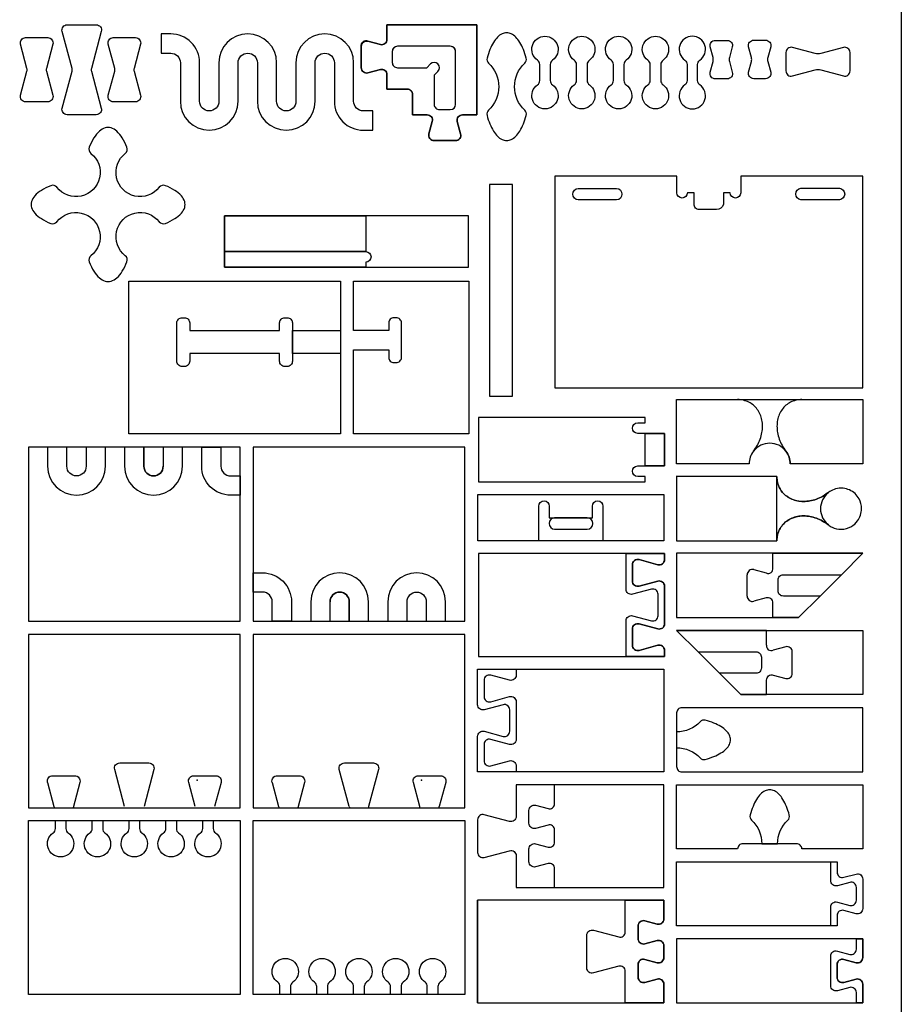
# Model space of a CAD drawing. Extents: x -848 to 402, y 3216 to 5716.
# Tile 5 of 6: x -285 to 402, y 3966 to 4733. Entities that reach past the tile are written whole.
import ezdxf

# ---------------------------------------------------------------- set-up
doc = ezdxf.new("R2010")
doc.units = 0
doc.header["$MEASUREMENT"] = 0
for name, color, linetype in [('3mm engrave', 5, 'CONTINUOUS'), ('cut 18 mm', 7, 'CONTINUOUS'), ('engrave 13.5', 6, 'CONTINUOUS'), ('engrave 4.5mm', 2, 'CONTINUOUS'), ('engrave 9mm', 3, 'CONTINUOUS'), ('Frame', 7, 'CONTINUOUS'), ('joint 9 mm', 4, 'CONTINUOUS')]:
    doc.layers.add(name, color=color, linetype=linetype)

msp = doc.modelspace()

# ---------------------------------------------------------------- linework, layer by layer
at = {"layer": '3mm engrave', "linetype": 'Continuous'}
msp.add_lwpolyline([(-35.01, 4490.66), (-35.01, 4472.66), (-72.51, 4472.66), (-72.51, 4490.66)], close=True, dxfattribs=at)
for points in [[(119.43, 4326.86), (119.43, 4353.86), (119.43, 4353.86, -1), (127.63, 4353.86), (127.63, 4353.86), (127.63, 4344.86), (127.63, 4344.86), (161.23, 4344.86), (161.23, 4344.86), (161.23, 4353.86), (161.23, 4353.86, -1), (169.43, 4353.86), (169.43, 4353.86), (169.43, 4326.86)], [(131.73, 4344.86, 0.940184), (131.73, 4335.86), (131.73, 4335.86), (157.13, 4335.86), (157.13, 4335.86, 0.98711), (157.13, 4344.86), (157.13, 4344.86)]]:
    msp.add_lwpolyline(points, format="xyb", close=True, dxfattribs=at)
at = {"layer": 'cut 18 mm', "color": 7, "linetype": 'Continuous'}
for p, q in [((-35.01, 4490.66), (-35.01, 4490.66)), ((345.04, 4339.29), (345.13, 4339.22))]:
    msp.add_line(p, q, dxfattribs=at)
for points in [[(276.76, 4597.97), (276.76, 4597.97, -1), (268.56, 4597.97), (268.56, 4597.97), (263.36, 4597.97), (263.36, 4588.97), (263.36, 4588.97, -0.346047), (257.76, 4584.87), (257.76, 4584.87), (244.46, 4584.87), (244.46, 4584.87, -0.414214), (240.36, 4588.97), (240.36, 4588.97), (240.36, 4597.97), (235.16, 4597.97), (235.16, 4597.97, -1), (226.96, 4597.97), (226.96, 4597.97), (226.96, 4610.97), (131.86, 4610.97), (131.86, 4610.97), (131.86, 4445.97), (131.86, 4445.97), (371.86, 4445.97), (371.86, 4445.97), (371.86, 4610.97), (371.86, 4610.97), (276.76, 4610.97)], [(2.49, 4475.66), (2.49, 4475.66), (2.49, 4469.76), (2.49, 4469.76, 0.414214), (6.59, 4465.66), (6.59, 4465.66), (8.39, 4465.66), (8.39, 4465.66, 0.414214), (12.49, 4469.76), (12.49, 4469.76), (12.49, 4496.56), (12.49, 4496.56, 0.414214), (8.39, 4500.66), (8.39, 4500.66), (6.59, 4500.66), (6.59, 4500.66, 0.414214), (2.49, 4496.56), (2.49, 4496.56), (2.49, 4490.66), (2.49, 4490.66), (-25.01, 4490.66), (-25.01, 4529.16), (-25.01, 4529.16), (64.99, 4529.16), (64.99, 4529.16), (64.99, 4410.27), (64.99, 4410.27), (-25.01, 4410.27), (-25.01, 4410.27), (-25.01, 4475.66)], [(-82.51, 4490.66), (-82.51, 4490.66), (-82.51, 4496.56), (-82.51, 4496.56, -0.414214), (-78.41, 4500.66), (-78.41, 4500.66), (-76.61, 4500.66), (-76.61, 4500.66, -0.414214), (-72.51, 4496.56), (-72.51, 4496.56), (-72.51, 4472.66), (-72.51, 4472.66), (-72.51, 4466.76), (-72.51, 4466.76, -0.414214), (-76.61, 4462.66), (-76.61, 4462.66), (-78.41, 4462.66), (-78.41, 4462.66, -0.414214), (-82.51, 4466.76), (-82.51, 4466.76), (-82.51, 4472.66), (-82.51, 4472.66), (-152.51, 4472.66), (-152.51, 4472.66), (-152.51, 4466.76), (-152.51, 4466.76, -0.414214), (-156.61, 4462.66), (-156.61, 4462.66), (-158.41, 4462.66), (-158.41, 4462.66, -0.414214), (-162.51, 4466.76), (-162.51, 4466.76), (-162.51, 4496.56), (-162.51, 4496.56, -0.414214), (-158.41, 4500.66), (-158.41, 4500.66), (-156.61, 4500.66), (-156.61, 4500.66, -0.414214), (-152.51, 4496.56), (-152.51, 4496.56), (-152.51, 4490.66)], [(131.73, 4344.86, 0.940184), (131.73, 4335.86), (131.73, 4335.86), (157.13, 4335.86), (157.13, 4335.86, 0.98711), (157.13, 4344.86), (157.13, 4344.86)], [(217.4, 4236.87), (217.4, 4241.53), (217.4, 4241.53, 0.493145), (212.24, 4245.49), (212.24, 4245.49), (197.56, 4241.56), (197.56, 4241.56, -0.493145), (192.4, 4245.52), (192.4, 4245.52), (192.4, 4258.23), (192.4, 4258.23, -0.493145), (197.56, 4262.19), (197.56, 4262.19), (212.24, 4258.25), (212.24, 4258.25, 0.493145), (217.4, 4262.21), (217.4, 4262.21), (217.4, 4291.53), (217.4, 4291.53, 0.493145), (212.24, 4295.49), (212.24, 4295.49), (197.56, 4291.56), (197.56, 4291.56, -0.493145), (192.4, 4295.52), (192.4, 4295.52), (192.4, 4308.23), (192.4, 4308.23, -0.493145), (197.56, 4312.19), (197.56, 4312.19), (212.24, 4308.25), (212.24, 4308.25, 0.493145), (217.4, 4312.21), (217.4, 4312.21), (217.4, 4316.87), (187.4, 4316.87), (72.37, 4316.87), (72.37, 4236.87), (187.4, 4236.87)], [(101.8, 4146.89), (71.8, 4146.89), (71.8, 4174.54), (71.8, 4174.54, -0.493145), (76.97, 4178.5), (76.97, 4178.5), (91.64, 4174.57), (91.64, 4174.57, 0.493145), (96.8, 4178.53), (96.8, 4178.53), (96.8, 4195.24), (96.8, 4195.24, 0.493145), (91.64, 4199.2), (91.64, 4199.2), (76.97, 4195.27), (76.97, 4195.27, -0.493145), (71.8, 4199.23), (71.8, 4199.23), (71.8, 4226.89), (101.8, 4226.89), (216.83, 4226.89), (216.83, 4146.89)], [(230.93, 4146.88), (371.86, 4146.88), (371.86, 4146.88), (371.86, 4196.88), (230.93, 4196.88), (230.93, 4196.88, 0.414214), (226.83, 4192.78), (226.83, 4192.78), (226.83, 4150.98), (226.83, 4150.98, 0.414214), (230.93, 4146.88)], [(216.83, 4136.89), (131.8, 4136.89), (101.8, 4136.89), (101.8, 4112.23), (101.8, 4112.23, -0.493145), (96.64, 4108.27), (96.64, 4108.27), (76.97, 4113.54), (76.97, 4113.54, 0.493145), (71.8, 4109.58), (71.8, 4109.58), (71.8, 4084.19), (71.8, 4084.19, 0.493145), (76.97, 4080.23), (76.97, 4080.23), (96.64, 4085.5), (96.64, 4085.5, -0.493145), (101.8, 4081.54), (101.8, 4081.54), (101.8, 4056.89), (216.83, 4056.89)], [(324.35, 4086.88, 0.414214), (320.25, 4090.98), (320.25, 4090.98), (278.45, 4090.98), (278.45, 4090.98, 0.414214), (274.35, 4086.88), (274.35, 4086.88), (226.83, 4086.88), (226.83, 4086.88), (226.83, 4136.88), (226.83, 4136.88), (371.86, 4136.88), (371.86, 4136.88), (371.86, 4086.88), (324.35, 4086.88)], [(226.83, 4026.88), (226.83, 4076.88), (346.86, 4076.88), (351.86, 4076.88), (351.86, 4068.72), (351.86, 4068.72, 0.493146), (357.02, 4064.76), (357.02, 4064.76), (366.7, 4067.35), (366.7, 4067.35, -0.493145), (371.86, 4063.39), (371.86, 4063.39), (371.86, 4040.36), (371.86, 4040.36, -0.493145), (366.7, 4036.4), (366.7, 4036.4), (357.02, 4038.99), (357.02, 4038.99, 0.493146), (351.86, 4035.03), (351.86, 4035.03), (351.86, 4026.88), (346.86, 4026.88)], [(366.86, 3966.88), (371.86, 3966.88), (371.86, 3981.53), (371.86, 3981.53, 0.493146), (366.7, 3985.49), (366.7, 3985.49), (357.02, 3982.9), (357.02, 3982.9, -0.493145), (351.86, 3986.86), (351.86, 3986.86), (351.86, 3996.89), (351.86, 3996.89, -0.493145), (357.02, 4000.85), (357.02, 4000.85), (366.7, 3998.26), (366.7, 3998.26, 0.493146), (371.86, 4002.22), (371.86, 4002.22), (371.86, 4016.88), (366.86, 4016.88), (226.83, 4016.88), (226.83, 3966.88)]]:
    msp.add_lwpolyline(points, format="xyb", close=True, dxfattribs=at)
at = {"layer": 'cut 18 mm', "linetype": 'Continuous'}
msp.add_lwpolyline([(80.95, 4604.42), (80.95, 4439.42), (83.95, 4439.42), (98.95, 4439.42), (98.95, 4439.42), (98.95, 4604.42), (98.95, 4604.42), (80.95, 4604.42)], dxfattribs=at)
at = {"layer": 'cut 18 mm', "color": 7, "linetype": 'Continuous'}
for points in [[(323.66, 4601.47), (323.66, 4601.47), (353.66, 4601.47), (353.66, 4601.47, -0.911111), (353.66, 4592.47), (353.66, 4592.47), (323.66, 4592.47), (323.66, 4592.47, -0.911111), (323.66, 4601.47)], [(180.06, 4592.37), (180.06, 4592.37), (150.06, 4592.37), (150.06, 4592.37, -0.911111), (150.06, 4601.37), (150.06, 4601.37), (180.06, 4601.37), (180.06, 4601.37, -0.911111), (180.06, 4592.37)], [(324.35, 4436.88), (324.35, 4436.88), (324.35, 4436.88), (371.86, 4436.88), (371.86, 4436.88), (371.86, 4386.88), (371.86, 4386.88), (315.35, 4386.88, 0.166092), (312, 4396.67), (311.93, 4396.76, 0.486194), (286.76, 4396.76), (286.69, 4396.67, 0.166092), (283.35, 4386.88), (226.83, 4386.88), (226.83, 4386.88), (226.83, 4436.88), (226.83, 4436.88), (274.35, 4436.88), (274.35, 4436.88), (274.35, 4436.88), (324.35, 4436.88), (324.35, 4436.88)], [(202.37, 4372.85), (202.37, 4376.95), (202.37, 4376.95), (196.47, 4376.95), (196.47, 4376.95, -1), (196.47, 4385.15), (196.47, 4385.15), (217.37, 4385.15), (217.37, 4385.15), (217.37, 4410.55), (217.37, 4410.55), (196.47, 4410.55), (196.47, 4410.55, -1), (196.47, 4418.75), (196.47, 4418.75), (202.37, 4418.75), (202.37, 4418.75), (202.37, 4422.85)], [(286.69, 4396.67, 0.166092), (283.35, 4386.88)], [(312, 4396.67, -0.166092), (315.35, 4386.88)], [(71.8, 3966.91), (216.83, 3966.91), (216.83, 3981.56), (216.83, 3981.56, 0.493146), (211.67, 3985.52), (211.67, 3985.52), (201.99, 3982.93), (201.99, 3982.93, -0.493145), (196.83, 3986.89), (196.83, 3986.89), (196.83, 3996.92), (196.83, 3996.92, -0.493145), (201.99, 4000.88), (201.99, 4000.88), (211.67, 3998.29), (211.67, 3998.29, 0.493146), (216.83, 4002.25), (216.83, 4002.25), (216.83, 4011.56), (216.83, 4011.56, 0.493146), (211.67, 4015.52), (211.67, 4015.52), (201.99, 4012.93), (201.99, 4012.93, -0.493145), (196.83, 4016.89), (196.83, 4016.89), (196.83, 4026.92), (196.83, 4026.92, -0.493145), (201.99, 4030.88), (201.99, 4030.88), (211.67, 4028.29), (211.67, 4028.29, 0.493146), (216.83, 4032.25), (216.83, 4032.25), (216.83, 4046.91), (186.83, 4046.91), (71.8, 4046.91), (71.8, 3966.91), (71.8, 4046.91)]]:
    msp.add_lwpolyline(points, format="xyb", dxfattribs=at)
for points in [[(-15.36, 4580.11), (-125.36, 4580.11), (-125.36, 4580.11), (-125.36, 4552.11), (-125.36, 4552.11), (-125.36, 4540.11), (-125.36, 4540.11), (-15.36, 4540.11), (-15.36, 4540.11), (64.64, 4540.11), (64.64, 4540.11), (64.64, 4580.11), (64.64, 4580.11), (-15.36, 4580.11)], [(-35.01, 4410.27), (-35.01, 4410.27), (-200.01, 4410.27), (-200.01, 4410.27), (-200.01, 4529.16), (-200.01, 4529.16), (-35.01, 4529.16), (-35.01, 4529.16), (-35.01, 4472.66)], [(-72.51, 4490.66), (-72.51, 4490.66)], [(-278.2, 4399.91), (-278.2, 4264.41), (-113.2, 4264.41), (-113.2, 4399.91)], [(61.8, 4264.41), (61.8, 4399.91), (-103.2, 4399.91), (-103.2, 4264.41)], [(216.94, 4362.86), (216.94, 4326.86), (71.91, 4326.86), (71.91, 4362.86)], [(321.86, 4267.16), (338.53, 4283.82), (355.2, 4300.49), (371.86, 4317.16), (301.76, 4317.16), (226.83, 4317.16), (226.83, 4267.16), (301.76, 4267.16)], [(276.83, 4207.05), (260.17, 4223.72), (243.5, 4240.38), (226.83, 4257.05), (296.93, 4257.05), (371.86, 4257.05), (371.86, 4207.05), (296.93, 4207.05)]]:
    msp.add_lwpolyline(points, close=True, dxfattribs=at)
for points in [[(202.37, 4422.85), (72.34, 4422.85), (72.34, 4372.85), (202.37, 4372.85)], [(226.83, 4167.04), (226.83, 4167.04), (226.83, 4152.29)], [(-278.2, 4108.91), (-278.2, 4108.91), (-113.2, 4108.91), (-113.2, 3973.41), (-113.2, 3973.41), (-278.2, 3973.41), (-278.2, 3973.41), (-278.2, 4108.91), (-278.2, 4108.91), (-278.2, 4108.91), (-278.2, 4108.91), (-278.2, 4108.91)], [(61.8, 3973.41), (61.8, 3973.41), (-103.2, 3973.41), (-103.2, 4108.91), (61.8, 4108.91), (61.8, 3973.41), (61.8, 3973.41), (61.8, 3973.41), (61.8, 3973.41), (61.8, 3973.41)]]:
    msp.add_lwpolyline(points, dxfattribs=at)
at = {"layer": 'cut 18 mm'}
for points in [[(-113.2, 4253.91), (-113.2, 4253.91), (-278.2, 4253.91), (-278.2, 4253.91), (-278.2, 4118.91), (-113.2, 4118.91)], [(61.8, 4253.91), (61.8, 4253.91), (-103.2, 4253.91), (-103.2, 4253.91), (-103.2, 4118.91), (61.8, 4118.91)]]:
    msp.add_lwpolyline(points, close=True, dxfattribs=at)
at = {"layer": 'cut 18 mm', "linetype": 'Continuous'}
msp.add_open_spline([(304.92, 4376.88), (305.16, 4374.62), (305.64, 4370.16), (308.75, 4364.93), (313.08, 4360.88), (318.67, 4358.16), (325, 4357.29), (330.77, 4357.82), (335.78, 4359.2), (341.08, 4361.49), (345.49, 4365.12), (350.82, 4367.7), (356.31, 4368.14), (363.24, 4366.33), (369.4, 4360.62), (371.81, 4351.18), (369.06, 4342.88), (362.73, 4337.24), (355.33, 4335.2), (349.52, 4336.59), (346.4, 4338.27), (344.78, 4339.52), (342.74, 4340.7), (339.88, 4342.85), (336.56, 4344.19), (332.44, 4345.52), (327.49, 4346.41), (320.99, 4346.16), (314.37, 4343.79), (309.67, 4339.95), (306.63, 4335.3), (305.18, 4331), (304.99, 4328), (304.92, 4326.88), (263.58, 4326.88), (226.83, 4326.88), (226.83, 4326.88), (226.83, 4326.88), (226.83, 4326.88), (226.83, 4326.88), (226.83, 4343.54), (226.83, 4360.21), (226.83, 4376.88), (226.83, 4376.88), (226.83, 4376.88), (226.83, 4376.88), (222.25, 4376.88), (263.58, 4376.88), (304.92, 4376.88)], degree=3, knots=[0, 0, 0, 0, 6.763712, 13.316908, 17.689938, 24.452809, 31.568601, 36.582658, 41.77022, 47.086237, 53.754098, 58.82364, 64.607416, 69.852428, 80.001968, 87.936049, 97.995745, 104.394033, 112.764512, 119.929333, 121.692386, 123.363558, 126.056381, 128.749205, 134.06512, 136.661131, 141.761886, 149.072177, 155.91511, 162.502917, 166.861511, 172.469672, 175.851344, 175.851344, 175.851344, 176.851344, 176.851344, 176.851344, 177.851344, 177.851344, 177.851344, 178.851344, 178.851344, 178.851344, 179.851344, 179.851344, 179.851344, 180.851344, 180.851344, 180.851344, 180.851344], dxfattribs=at)
at = {"layer": 'cut 18 mm', "color": 7, "linetype": 'Continuous'}
for p in [(-146.84, 4140.44), (28.16, 4140.44)]:
    msp.add_point(p, dxfattribs=at)
at = {"layer": 'engrave 13.5', "linetype": 'Continuous'}
for points in [[(-125.36, 4552.11), (-15.36, 4552.11), (-15.36, 4552.11, -1), (-15.36, 4543.91), (-15.36, 4543.91), (-15.36, 4540.11), (-15.36, 4540.11), (-15.36, 4540.11), (-125.36, 4540.11)], [(309.96, 4300.49), (355.2, 4300.49), (338.53, 4283.82), (309.96, 4283.82, -0.414214), (305.86, 4287.92), (305.86, 4296.39, -0.414214)], [(292.83, 4227.82, -0.414214), (288.73, 4223.72), (260.17, 4223.72), (243.5, 4240.38), (288.73, 4240.38, -0.414214), (292.83, 4236.28)]]:
    msp.add_lwpolyline(points, format="xyb", close=True, dxfattribs=at)
at = {"layer": 'engrave 4.5mm', "linetype": 'Continuous'}
msp.add_line((42.03, 4662.72), (50.5, 4662.72), dxfattribs=at)
for points in [[(50.5, 4712.05), (9.37, 4712.05, 0.414214), (5.27, 4707.95), (5.27, 4699.48)], [(54.6, 4666.82), (54.6, 4707.95, 0.414214), (50.5, 4712.05), (9.37, 4712.05)], [(5.27, 4707.95), (5.27, 4699.48, 0.414214), (9.37, 4695.38)]]:
    msp.add_lwpolyline(points, format="xyb", dxfattribs=at)
for points in [[(9.37, 4695.38), (32.14, 4695.38), (35.04, 4698.28)], [(40.83, 4692.48), (37.93, 4689.58), (37.93, 4666.82)]]:
    msp.add_lwpolyline(points, dxfattribs=at)
for centre, start, end in [((50.5, 4707.95), 0, 90), ((9.37, 4699.48), 180, 270.00001), ((37.93, 4695.38), 315.00004, 134.99996), ((42.03, 4666.82), 179.99999, 270), ((50.5, 4666.82), 270, 0)]:
    msp.add_arc(centre, 4.1, start, end, dxfattribs=at)
at = {"layer": 'engrave 9mm', "linetype": 'Continuous'}
for p, q in [((54.6, 4666.82), (54.6, 4707.95)), ((42.03, 4662.72), (50.5, 4662.72)), ((286.93, 4304.43), (296.6, 4301.84)), ((281.76, 4283.74), (281.76, 4300.47)), ((311.77, 4244.33), (302.09, 4241.73)), ((316.93, 4223.64), (316.93, 4240.37))]:
    msp.add_line(p, q, dxfattribs=at)
for points in [[(1.17, 4717.36), (1.17, 4728.72), (71.27, 4728.72), (71.27, 4658.62), (59.91, 4658.62), (71.27, 4658.62), (71.27, 4728.72), (1.17, 4728.72)], [(-18.83, 4712.03), (-18.83, 4695.3)], [(-3.99, 4713.4), (-13.67, 4715.99)], [(-13.67, 4691.34), (-3.99, 4693.93)], [(36.49, 4653.46), (33.89, 4643.78)], [(58.54, 4643.78), (55.95, 4653.46)], [(217.37, 4385.15), (202.37, 4385.15), (202.37, 4410.55), (217.37, 4410.55)]]:
    msp.add_lwpolyline(points, close=True, dxfattribs=at)
for points in [[(-3.99, 4713.4, 0.493145), (1.17, 4717.36, -0.493145)], [(-13.67, 4715.99, 0.493147), (-18.83, 4712.03, -0.493147)], [(-18.83, 4695.3, 0.493145), (-13.67, 4691.34, -0.493145)], [(1.17, 4689.97, 0.493146), (-3.99, 4693.93, -0.493146)], [(32.53, 4658.62), (21.17, 4658.62), (21.17, 4674.52, 0.414214), (17.07, 4678.62), (1.17, 4678.62), (1.17, 4689.97), (1.17, 4678.62), (17.07, 4678.62, -0.414214), (21.17, 4674.52), (21.17, 4658.62)], [(36.49, 4653.46, 0.493146), (32.53, 4658.62, -0.493146)], [(59.91, 4658.62, 0.493146), (55.95, 4653.46, -0.493146)], [(58.54, 4643.78, -0.493145), (54.58, 4638.62), (37.85, 4638.62, -0.493145), (33.89, 4643.78, 0.493145), (37.85, 4638.62), (54.58, 4638.62, 0.493145)], [(324.35, 4436.88, 0.054776), (319.82, 4436.31, 0.057502), (315.66, 4434.79, 0.059318), (312.02, 4432.39, 0.058933), (309.04, 4429.19, 0.056481), (306.82, 4425.31, 0.052733), (305.46, 4420.89, 0.048634), (304.99, 4416.1, 0.044907), (305.43, 4411.11, 0.041959), (306.78, 4406.1, 0.039957), (308.97, 4401.25, 0.038907), (311.93, 4396.76, 0.487491), (286.73, 4396.71, 0.039369), (289.73, 4401.25, 0.039957), (291.92, 4406.1, 0.041959), (293.27, 4411.11, 0.044907), (293.71, 4416.1, 0.048634), (293.24, 4420.89, 0.052733), (291.87, 4425.31, 0.056481), (289.66, 4429.19, 0.058933), (286.68, 4432.39, 0.059318), (283.04, 4434.79, 0.057502), (278.88, 4436.31, 0.054084), (274.35, 4436.88)], [(-233.2, 4399.91), (-233.2, 4384.91, -1), (-248.2, 4384.91), (-248.2, 4399.91), (-263.2, 4399.91), (-263.2, 4384.91, 1), (-218.2, 4384.91), (-218.2, 4399.91)], [(-113.2, 4362.41), (-120.7, 4362.41, -0.414214), (-143.2, 4384.91), (-143.2, 4399.91), (-128.2, 4399.91), (-128.2, 4384.91, 0.414214), (-120.7, 4377.41), (-113.2, 4377.41)], [(304.92, 4376.88, 0.054776), (305.49, 4372.35, 0.057502), (307, 4368.19, 0.059318), (309.4, 4364.55, 0.058933), (312.6, 4361.57, 0.056481), (316.48, 4359.35, 0.052733), (320.9, 4357.98, 0.048634), (325.69, 4357.52, 0.044907), (330.69, 4357.96, 0.041959), (335.7, 4359.31, 0.039957), (340.54, 4361.5, 0.038907), (345.04, 4364.46, 0.487491), (345.08, 4339.26, 0.039369), (340.54, 4342.26, 0.039957), (335.7, 4344.45, 0.041959), (330.69, 4345.79, 0.044907), (325.69, 4346.24, 0.048634), (320.9, 4345.77, 0.052733), (316.48, 4344.4, 0.056481), (312.6, 4342.19, 0.058933), (309.4, 4339.21, 0.059318), (307, 4335.57, 0.057502), (305.49, 4331.41, 0.054084), (304.92, 4326.88)], [(187.4, 4236.87), (187.4, 4264.53), (187.4, 4264.53, -0.493145), (192.56, 4268.49), (192.56, 4268.49), (207.24, 4264.56), (207.24, 4264.56, 0.493145), (212.4, 4268.52), (212.4, 4268.52), (212.4, 4285.23), (212.4, 4285.23, 0.493145), (207.24, 4289.19), (207.24, 4289.19), (192.56, 4285.25), (192.56, 4285.25, -0.493145), (187.4, 4289.21), (187.4, 4289.21), (187.4, 4316.87), (217.4, 4316.87), (217.4, 4312.21), (217.4, 4312.21, -0.493145), (212.24, 4308.25), (212.24, 4308.25), (197.56, 4312.19), (197.56, 4312.19, 0.493145), (192.4, 4308.23), (192.4, 4308.23), (192.4, 4295.52), (192.4, 4295.52, 0.493145), (197.56, 4291.56), (197.56, 4291.56), (212.24, 4295.49), (212.24, 4295.49, -0.493145), (217.4, 4291.53), (217.4, 4291.53), (217.4, 4262.21), (217.4, 4262.21, -0.493145), (212.24, 4258.25), (212.24, 4258.25), (197.56, 4262.19), (197.56, 4262.19, 0.493145), (192.4, 4258.23), (192.4, 4258.23), (192.4, 4245.52), (192.4, 4245.52, 0.493145), (197.56, 4241.56), (197.56, 4241.56), (212.24, 4245.49), (212.24, 4245.49, -0.493145), (217.4, 4241.53), (217.4, 4241.53), (217.4, 4236.87)], [(-103.2, 4301.91), (-95.7, 4301.91, -0.414214), (-73.2, 4279.41), (-73.2, 4264.41), (-88.2, 4264.41), (-88.2, 4279.41, 0.414214), (-95.7, 4286.91), (-103.2, 4286.91)], [(16.8, 4264.41), (16.8, 4279.41, -1), (31.8, 4279.41), (31.8, 4264.41), (46.8, 4264.41), (46.8, 4279.41, 1), (1.8, 4279.41), (1.8, 4264.41)], [(101.8, 4226.89), (101.8, 4222.23), (101.8, 4222.23, -0.493145), (96.64, 4218.27), (96.64, 4218.27), (81.97, 4222.2), (81.97, 4222.2, 0.493145), (76.8, 4218.24), (76.8, 4218.24), (76.8, 4205.53), (76.8, 4205.53, 0.493145), (81.97, 4201.57), (81.97, 4201.57), (96.64, 4205.5), (96.64, 4205.5, -0.493145), (101.8, 4201.54), (101.8, 4201.54), (101.8, 4172.23), (101.8, 4172.23, -0.493145), (96.64, 4168.27), (96.64, 4168.27), (81.97, 4172.2), (81.97, 4172.2, 0.493145), (76.8, 4168.24), (76.8, 4168.24), (76.8, 4155.53), (76.8, 4155.53, 0.493145), (81.97, 4151.57), (81.97, 4151.57), (96.64, 4155.5), (96.64, 4155.5, -0.493145), (101.8, 4151.54), (101.8, 4151.54), (101.8, 4146.89), (71.8, 4146.89), (71.8, 4174.54), (71.8, 4174.54, -0.493145), (76.97, 4178.5), (76.97, 4178.5), (91.64, 4174.57), (91.64, 4174.57, 0.493145), (96.8, 4178.53), (96.8, 4178.53), (96.8, 4195.24), (96.8, 4195.24, 0.493145), (91.64, 4199.2), (91.64, 4199.2), (76.97, 4195.27), (76.97, 4195.27, -0.493145), (71.8, 4199.23), (71.8, 4199.23), (71.8, 4226.89)], [(101.8, 4136.89), (101.8, 4112.23), (101.8, 4112.23, -0.493145), (96.64, 4108.27), (96.64, 4108.27), (76.97, 4113.54), (76.97, 4113.54, 0.493145), (71.8, 4109.58), (71.8, 4109.58), (71.8, 4084.19), (71.8, 4084.19, 0.493145), (76.97, 4080.23), (76.97, 4080.23), (96.64, 4085.5), (96.64, 4085.5, -0.493145), (101.8, 4081.54), (101.8, 4081.54), (101.8, 4056.89), (131.8, 4056.89), (131.8, 4071.54), (131.8, 4071.54, 0.493146), (126.64, 4075.5), (126.64, 4075.5), (116.97, 4072.91), (116.97, 4072.91, -0.493145), (111.8, 4076.87), (111.8, 4076.87), (111.8, 4086.9), (111.8, 4086.9, -0.493145), (116.97, 4090.86), (116.97, 4090.86), (126.64, 4088.27), (126.64, 4088.27, 0.493146), (131.8, 4092.23), (131.8, 4092.23), (131.8, 4101.54), (131.8, 4101.54, 0.493146), (126.64, 4105.5), (126.64, 4105.5), (116.97, 4102.91), (116.97, 4102.91, -0.493145), (111.8, 4106.87), (111.8, 4106.87), (111.8, 4116.9), (111.8, 4116.9, -0.493145), (116.97, 4120.86), (116.97, 4120.86), (126.64, 4118.27), (126.64, 4118.27, 0.493146), (131.8, 4122.23), (131.8, 4122.23), (131.8, 4136.89)], [(346.86, 4026.88), (346.86, 4041.53), (346.86, 4041.53, -0.493146), (352.02, 4045.49), (352.02, 4045.49), (361.7, 4042.9), (361.7, 4042.9, 0.493145), (366.86, 4046.86), (366.86, 4046.86), (366.86, 4056.89), (366.86, 4056.89, 0.493145), (361.7, 4060.85), (361.7, 4060.85), (352.02, 4058.26), (352.02, 4058.26, -0.493146), (346.86, 4062.22), (346.86, 4062.22), (346.86, 4076.88), (351.86, 4076.88), (351.86, 4068.72), (351.86, 4068.72, 0.493146), (357.02, 4064.76), (357.02, 4064.76), (366.7, 4067.35), (366.7, 4067.35, -0.493145), (371.86, 4063.39), (371.86, 4063.39), (371.86, 4040.36), (371.86, 4040.36, -0.493145), (366.7, 4036.4), (366.7, 4036.4), (357.02, 4038.99), (357.02, 4038.99, 0.493146), (351.86, 4035.03), (351.86, 4035.03), (351.86, 4026.88)], [(186.83, 3966.91), (186.83, 3991.56), (186.83, 3991.56, 0.493145), (181.67, 3995.52), (181.67, 3995.52), (161.99, 3990.25), (161.99, 3990.25, -0.493145), (156.83, 3994.21), (156.83, 3994.21), (156.83, 4019.6), (156.83, 4019.6, -0.493145), (161.99, 4023.56), (161.99, 4023.56), (181.67, 4018.29), (181.67, 4018.29, 0.493145), (186.83, 4022.25), (186.83, 4022.25), (186.83, 4046.91), (216.83, 4046.91), (216.83, 4032.25), (216.83, 4032.25, -0.493146), (211.67, 4028.29), (211.67, 4028.29), (201.99, 4030.88), (201.99, 4030.88, 0.493145), (196.83, 4026.92), (196.83, 4026.92), (196.83, 4016.89), (196.83, 4016.89, 0.493145), (201.99, 4012.93), (201.99, 4012.93), (211.67, 4015.52), (211.67, 4015.52, -0.493146), (216.83, 4011.56), (216.83, 4011.56), (216.83, 4002.25), (216.83, 4002.25, -0.493146), (211.67, 3998.29), (211.67, 3998.29), (201.99, 4000.88), (201.99, 4000.88, 0.493145), (196.83, 3996.92), (196.83, 3996.92), (196.83, 3986.89), (196.83, 3986.89, 0.493145), (201.99, 3982.93), (201.99, 3982.93), (211.67, 3985.52), (211.67, 3985.52, -0.493146), (216.83, 3981.56), (216.83, 3981.56), (216.83, 3966.91)], [(371.86, 4016.88), (371.86, 4002.22), (371.86, 4002.22, -0.493146), (366.7, 3998.26), (366.7, 3998.26), (357.02, 4000.85), (357.02, 4000.85, 0.493145), (351.86, 3996.89), (351.86, 3996.89), (351.86, 3986.86), (351.86, 3986.86, 0.493145), (357.02, 3982.9), (357.02, 3982.9), (366.7, 3985.49), (366.7, 3985.49, -0.493146), (371.86, 3981.53), (371.86, 3981.53), (371.86, 3966.88), (366.86, 3966.88), (366.86, 3975.03), (366.86, 3975.03, 0.493146), (361.7, 3978.99), (361.7, 3978.99), (352.02, 3976.4), (352.02, 3976.4, -0.493145), (346.86, 3980.36), (346.86, 3980.36), (346.86, 4003.39), (346.86, 4003.39, -0.493145), (352.02, 4007.35), (352.02, 4007.35), (361.7, 4004.76), (361.7, 4004.76, 0.493146), (366.86, 4008.72), (366.86, 4008.72), (366.86, 4016.88)]]:
    msp.add_lwpolyline(points, format="xyb", close=True, dxfattribs=at)
for points in [[(9.37, 4695.38), (32.14, 4695.38), (35.04, 4698.28)], [(40.83, 4692.48), (37.93, 4689.58), (37.93, 4666.82)], [(301.76, 4305.8), (301.76, 4317.16), (371.86, 4317.16), (355.2, 4300.49)], [(296.93, 4245.69), (296.93, 4257.05), (226.83, 4257.05), (243.5, 4240.38)]]:
    msp.add_lwpolyline(points, dxfattribs=at)
at = {"layer": 'engrave 9mm'}
msp.add_lwpolyline([(-125.36, 4580.11), (-15.36, 4580.11), (-15.36, 4552.11), (-125.36, 4552.11)], close=True, dxfattribs=at)
at = {"layer": 'engrave 9mm', "linetype": 'Continuous'}
for points in [[(-188.2, 4399.91), (-203.2, 4399.91), (-203.2, 4384.91, 1), (-158.2, 4384.91), (-158.2, 4399.91), (-173.2, 4399.91), (-173.2, 4384.91, -1), (-188.2, 4384.91), (-188.2, 4399.91), (-188.2, 4384.91, 1), (-173.2, 4384.91)], [(-28.2, 4264.41), (-13.2, 4264.41), (-13.2, 4279.41, 1), (-58.2, 4279.41), (-58.2, 4264.41), (-43.2, 4264.41), (-43.2, 4279.41, -1), (-28.2, 4279.41), (-28.2, 4264.41), (-28.2, 4279.41, 1), (-43.2, 4279.41)], [(249.16, 4187.12, 0.277372), (245.1, 4185.96), (245.1, 4185.96, -0.207779), (226.83, 4178.03), (226.83, 4165.73, -0.207779), (245.1, 4157.79), (245.1, 4157.79, 0.277651), (249.16, 4156.63, 0.03147), (255.85, 4158.86, 0.041297), (261.35, 4161.62, 0.058256), (265.45, 4164.8, 0.084809), (267.98, 4168.27, 0.111927), (268.83, 4171.88, 0.111928), (267.98, 4175.49, 0.084809), (265.45, 4178.96, 0.058256), (261.35, 4182.13, 0.041297), (255.85, 4184.89, 0.03147), (249.16, 4187.12)], [(-203.26, 4119.97), (-210.97, 4148.75), (-210.97, 4148.75, -0.493145), (-207.01, 4153.91), (-207.01, 4153.91), (-184.38, 4153.91), (-184.38, 4153.91, -0.493145), (-180.42, 4148.75), (-180.42, 4148.75), (-188.13, 4119.97)], [(-28.26, 4119.97), (-35.97, 4148.75), (-35.97, 4148.75, -0.493145), (-32.01, 4153.91), (-32.01, 4153.91), (-9.38, 4153.91), (-9.38, 4153.91, -0.493145), (-5.42, 4148.75), (-5.42, 4148.75), (-13.13, 4119.97)], [(-263.29, 4138.75, -0.493145), (-259.33, 4143.91), (-259.33, 4143.91), (-242.06, 4143.91), (-242.06, 4143.91, -0.493145), (-238.1, 4138.75), (-238.1, 4138.75), (-243.27, 4118.91)], [(-148.26, 4119.97), (-153.3, 4138.75), (-153.3, 4138.75, -0.493145), (-149.34, 4143.91), (-149.34, 4143.91), (-132.06, 4143.91), (-132.06, 4143.91, -0.493145), (-128.1, 4138.75), (-128.1, 4138.75), (-133.13, 4119.97)], [(-88.29, 4138.75, -0.493145), (-84.33, 4143.91), (-84.33, 4143.91), (-67.06, 4143.91), (-67.06, 4143.91, -0.493145), (-63.1, 4138.75), (-63.1, 4138.75), (-68.27, 4118.91)], [(26.74, 4119.97), (21.7, 4138.75), (21.7, 4138.75, -0.493145), (25.66, 4143.91), (25.66, 4143.91), (42.94, 4143.91), (42.94, 4143.91, -0.493145), (46.9, 4138.75), (46.9, 4138.75), (41.87, 4119.97)], [(293.2, 4090.98), (305.5, 4090.98, -0.207779), (313.43, 4109.25), (313.43, 4109.25, 0.280596), (314.59, 4113.31, 0.03147), (312.36, 4119.99, 0.041297), (309.6, 4125.5, 0.058256), (306.43, 4129.6, 0.084809), (302.96, 4132.12, 0.111928), (299.35, 4132.98, 0.111927), (295.74, 4132.12, 0.084809), (292.27, 4129.6, 0.058256), (289.09, 4125.5, 0.041297), (286.33, 4119.99, 0.03147), (284.1, 4113.31, 0.285262), (285.26, 4109.25), (285.26, 4109.25, -0.207779), (293.2, 4090.98)]]:
    msp.add_lwpolyline(points, format="xyb", dxfattribs=at)
at = {"layer": 'engrave 9mm'}
for points in [[(338.53, 4283.82), (355.2, 4300.49), (338.53, 4283.82), (321.86, 4267.16), (301.76, 4267.16), (301.76, 4278.41, 0.523085), (296.6, 4282.37), (286.93, 4279.78)], [(260.17, 4223.72), (243.5, 4240.38), (260.17, 4223.72), (276.83, 4207.05), (296.93, 4207.05), (296.93, 4218.31, -0.523085), (302.09, 4222.27), (311.77, 4219.67)], [(-263.29, 4138.75), (-258.26, 4119.97), (-258.26, 4119.97, -0.065543), (-258.12, 4118.91), (-243.27, 4118.91)], [(-88.29, 4138.75), (-83.26, 4119.97), (-83.26, 4119.97, -0.065543), (-83.12, 4118.91), (-68.27, 4118.91)], [(-28.26, 4119.97, -0.065543), (-28.12, 4118.91), (-13.27, 4118.91)], [(26.88, 4118.91), (41.73, 4118.91, -0.065544), (41.87, 4119.97)]]:
    msp.add_lwpolyline(points, format="xyb", dxfattribs=at)
for points in [[(-257.2, 4108.91), (-249, 4108.91), (-249, 4102.69), (-249, 4102.69, 0.245393), (-247.24, 4099.33), (-247.24, 4099.33, -3.186141), (-258.95, 4099.33), (-258.95, 4099.33, 0.245393), (-257.2, 4102.69), (-257.2, 4102.69)], [(-228.5, 4108.91), (-220.3, 4108.91), (-220.3, 4102.69), (-220.3, 4102.69, 0.245393), (-218.54, 4099.33), (-218.54, 4099.33, -3.186141), (-230.25, 4099.33), (-230.25, 4099.33, 0.245393), (-228.5, 4102.69), (-228.5, 4102.69)], [(-199.8, 4108.91), (-191.6, 4108.91), (-191.6, 4102.69), (-191.6, 4102.69, 0.245393), (-189.84, 4099.33), (-189.84, 4099.33, -3.186141), (-201.55, 4099.33), (-201.55, 4099.33, 0.245393), (-199.8, 4102.69), (-199.8, 4102.69)], [(-171.1, 4108.91), (-162.9, 4108.91), (-162.9, 4102.69), (-162.9, 4102.69, 0.245393), (-161.14, 4099.33), (-161.14, 4099.33, -3.186141), (-172.85, 4099.33), (-172.85, 4099.33, 0.245393), (-171.1, 4102.69), (-171.1, 4102.69)], [(-142.4, 4108.91), (-134.2, 4108.91), (-134.2, 4102.69), (-134.2, 4102.69, 0.245393), (-132.44, 4099.33), (-132.44, 4099.33, -3.186141), (-144.15, 4099.33), (-144.15, 4099.33, 0.245393), (-142.4, 4102.69), (-142.4, 4102.69)], [(-74, 3973.41), (-82.2, 3973.41), (-82.2, 3979.64), (-82.2, 3979.64, 0.245393), (-83.95, 3983), (-83.95, 3983, -3.186141), (-72.24, 3983), (-72.24, 3983, 0.245393), (-74, 3979.64), (-74, 3979.64)], [(-45.3, 3973.41), (-53.5, 3973.41), (-53.5, 3979.64), (-53.5, 3979.64, 0.245393), (-55.25, 3983), (-55.25, 3983, -3.186141), (-43.54, 3983), (-43.54, 3983, 0.245393), (-45.3, 3979.64), (-45.3, 3979.64)], [(-16.6, 3973.41), (-24.8, 3973.41), (-24.8, 3979.64), (-24.8, 3979.64, 0.245393), (-26.55, 3983), (-26.55, 3983, -3.186141), (-14.84, 3983), (-14.84, 3983, 0.245393), (-16.6, 3979.64), (-16.6, 3979.64)], [(12.1, 3973.41), (3.9, 3973.41), (3.9, 3979.64), (3.9, 3979.64, 0.245393), (2.15, 3983), (2.15, 3983, -3.186141), (13.86, 3983), (13.86, 3983, 0.245393), (12.1, 3979.64), (12.1, 3979.64)], [(40.8, 3973.41), (32.6, 3973.41), (32.6, 3979.64), (32.6, 3979.64, 0.245393), (30.85, 3983), (30.85, 3983, -3.186141), (42.56, 3983), (42.56, 3983, 0.245393), (40.8, 3979.64), (40.8, 3979.64)]]:
    msp.add_lwpolyline(points, format="xyb", close=True, dxfattribs=at)
at = {"layer": 'engrave 9mm', "linetype": 'Continuous'}
for centre, radius, start, end in [((9.37, 4707.95), 4.1, 90, 180), ((37.93, 4695.38), 4.1, 315.00004, 134.99996), ((42.03, 4666.82), 4.1, 179.99999, 270), ((50.5, 4666.82), 4.1, 270, 0), ((285.86, 4300.47), 4.1, 75.00003, 180.0004), ((298.27, 4305.01), 3.58, 242.31591, 12.68388), ((285.86, 4283.74), 4.1, 180, 285.00001), ((300.43, 4244.91), 3.58, 167.31612, 297.68409), ((312.83, 4240.37), 4.1, 359.9996, 104.99997), ((312.83, 4223.64), 4.1, 254.99999, 0), ((-9.17, 4118.91), 4.1, 165.00006, 179.99995), ((22.78, 4118.91), 4.1, 0.00005, 14.99994)]:
    msp.add_arc(centre, radius, start, end, dxfattribs=at)
at = {"layer": 'Frame', "linetype": 'Continuous'}
msp.add_lwpolyline([(-848.14, 3216.41), (-848.14, 5716.41), (401.86, 5716.41), (401.86, 3216.41)], close=True, dxfattribs=at)
at = {"layer": 'joint 9 mm', "linetype": 'Continuous'}
for points in [[(-221.38, 4723.61), (-229.09, 4694.83), (-229.09, 4694.83, 0.065543), (-229.23, 4693.77, 0.065543), (-229.09, 4692.71), (-229.09, 4692.71), (-221.38, 4663.93), (-221.38, 4663.93, -0.493145), (-225.34, 4658.77), (-225.34, 4658.77), (-247.97, 4658.77), (-247.97, 4658.77, -0.493145), (-251.94, 4663.93), (-251.94, 4663.93), (-244.22, 4692.71), (-244.22, 4692.71, 0.065543), (-244.08, 4693.77, 0.065543), (-244.22, 4694.83), (-244.22, 4694.83), (-251.94, 4723.61), (-251.94, 4723.61, -0.493145), (-247.97, 4728.77), (-247.97, 4728.77), (-225.34, 4728.77), (-225.34, 4728.77, -0.493145), (-221.38, 4723.61)], [(-17.31, 4661.69, -0.414214), (-24.81, 4669.19), (-24.81, 4699.19, 1), (-69.81, 4699.19), (-69.81, 4669.19, -1), (-84.81, 4669.19), (-84.81, 4699.19, 1), (-129.81, 4699.19), (-129.81, 4669.19, -1), (-144.81, 4669.19), (-144.81, 4699.19, 0.414214), (-167.31, 4721.69), (-174.81, 4721.69), (-174.81, 4706.69), (-167.31, 4706.69, -0.414214), (-159.81, 4699.19), (-159.81, 4669.19, 1), (-114.81, 4669.19), (-114.81, 4699.19, -1), (-99.81, 4699.19), (-99.81, 4669.19, 1), (-54.81, 4669.19), (-54.81, 4699.19, -1), (-39.81, 4699.19), (-39.81, 4669.19, 0.414214), (-17.31, 4646.69), (-9.81, 4646.69), (-9.81, 4661.69)], [(-3.99, 4713.4, 0.493145), (1.17, 4717.36, -0.493145)], [(108.48, 4662.31, -0.212102), (100.54, 4680.58), (100.54, 4680.58, -0.207779), (108.48, 4698.85), (108.48, 4698.85, 0.280113), (109.64, 4702.91, 0.029904), (107.41, 4709.59, 0.041297), (104.65, 4715.09, 0.058256), (101.47, 4719.19, 0.084809), (98, 4721.72, 0.111928), (94.39, 4722.58, 0.111927), (90.78, 4721.72, 0.084809), (87.31, 4719.19, 0.058256), (84.14, 4715.09, 0.041297), (81.38, 4709.59, 0.03147), (79.15, 4702.91, 0.277369), (80.31, 4698.85, -0.434307), (80.31, 4662.31, 0.277369), (79.15, 4658.25, 0.047765), (81.38, 4651.56, 0.041297), (84.14, 4646.06, 0.058256), (87.31, 4641.96, 0.084809), (90.78, 4639.43, 0.111927), (94.39, 4638.58, 0.111928), (98, 4639.43, 0.084809), (101.47, 4641.96, 0.058256), (104.65, 4646.06, 0.041297), (107.41, 4651.56, 0.033605), (109.64, 4658.25, 0.277372)], [(128.35, 4697.8), (128.35, 4685.36), (128.35, 4685.36, 0.245393), (130.11, 4681.99), (130.11, 4681.99, -3.186141), (118.39, 4681.99), (118.39, 4681.99, 0.245393), (120.15, 4685.36), (120.15, 4685.36), (120.15, 4697.8), (120.15, 4697.8, 0.245393), (118.39, 4701.17), (118.39, 4701.17, -3.186141), (130.11, 4701.17), (130.11, 4701.17, 0.245393), (128.35, 4697.8)], [(157.05, 4697.8), (157.05, 4685.36), (157.05, 4685.36, 0.245393), (158.81, 4681.99), (158.81, 4681.99, -3.186141), (147.09, 4681.99), (147.09, 4681.99, 0.245393), (148.85, 4685.36), (148.85, 4685.36), (148.85, 4697.8), (148.85, 4697.8, 0.245393), (147.09, 4701.17), (147.09, 4701.17, -3.186141), (158.81, 4701.17), (158.81, 4701.17, 0.245393), (157.05, 4697.8)], [(185.75, 4697.8), (185.75, 4685.36), (185.75, 4685.36, 0.245393), (187.51, 4681.99), (187.51, 4681.99, -3.186141), (175.79, 4681.99), (175.79, 4681.99, 0.245393), (177.55, 4685.36), (177.55, 4685.36), (177.55, 4697.8), (177.55, 4697.8, 0.245393), (175.79, 4701.17), (175.79, 4701.17, -3.186141), (187.51, 4701.17), (187.51, 4701.17, 0.245393), (185.75, 4697.8)], [(214.45, 4697.8), (214.45, 4685.36), (214.45, 4685.36, 0.245393), (216.21, 4681.99), (216.21, 4681.99, -3.186141), (204.49, 4681.99), (204.49, 4681.99, 0.245393), (206.25, 4685.36), (206.25, 4685.36), (206.25, 4697.8), (206.25, 4697.8, 0.245393), (204.49, 4701.17), (204.49, 4701.17, -3.186141), (216.21, 4701.17), (216.21, 4701.17, 0.245393), (214.45, 4697.8)], [(244.91, 4701.17, 3.186141), (233.19, 4701.17), (233.19, 4701.17, -0.245393), (234.95, 4697.8), (234.95, 4697.8), (234.95, 4685.36), (234.95, 4685.36, -0.245393), (233.19, 4681.99), (233.19, 4681.99, 3.186141), (244.91, 4681.99), (244.91, 4681.99, -0.245393), (243.15, 4685.36), (243.15, 4685.36), (243.15, 4697.8), (243.15, 4697.8, -0.245393)], [(286.84, 4716.79), (296.15, 4716.79), (296.15, 4716.79, -0.493146), (300.11, 4711.63), (300.11, 4711.63), (297.89, 4703.35), (297.89, 4703.35, 0.131652), (297.89, 4700.24), (297.89, 4700.24), (300.11, 4691.95), (300.11, 4691.95, -0.493146), (296.15, 4686.79), (296.15, 4686.79), (286.84, 4686.79), (286.84, 4686.79, -0.493146), (282.88, 4691.95), (282.88, 4691.95), (285.1, 4700.24), (285.1, 4700.24, 0.131652), (285.1, 4703.35), (285.1, 4703.35), (282.88, 4711.63), (282.88, 4711.63, -0.493146), (286.84, 4716.79)], [(-13.67, 4715.99, 0.582016), (-18.83, 4712.03, -0.582016)], [(334.81, 4706.39), (317.1, 4711.14), (317.1, 4711.14, 0.493145), (311.93, 4707.18), (311.93, 4707.18), (311.93, 4692.87), (311.93, 4692.87, 0.493145), (317.1, 4688.91), (317.1, 4688.91), (334.81, 4693.65), (334.81, 4693.65, -0.131652), (339.06, 4693.65), (339.06, 4693.65), (356.77, 4688.91), (356.77, 4688.91, 0.493145), (361.93, 4692.87), (361.93, 4692.87), (361.93, 4707.18), (361.93, 4707.18, 0.493145), (356.77, 4711.14), (356.77, 4711.14), (339.06, 4706.39), (339.06, 4706.39, -0.131652), (334.81, 4706.39)], [(-18.83, 4695.3, 0.493145), (-13.67, 4691.34, -0.493145)], [(1.17, 4689.97, 0.493146), (-3.99, 4693.93, -0.493146)], [(32.53, 4658.62), (21.17, 4658.62), (21.17, 4674.52, 0.414214), (17.07, 4678.62), (1.17, 4678.62), (1.17, 4689.97), (1.17, 4678.62), (17.07, 4678.62, -0.414214), (21.17, 4674.52), (21.17, 4658.62)], [(36.49, 4653.46, 0.493146), (32.53, 4658.62, -0.493146)], [(59.91, 4658.62, 0.493146), (55.95, 4653.46, -0.493146)], [(-230.81, 4544.12, 0.050668), (-227.1, 4536.78, 0.070072), (-222.9, 4531.7, 0.111795), (-218.41, 4529.1, 0.140179), (-213.82, 4529.1, 0.111795), (-209.34, 4531.7, 0.108963), (-205.14, 4536.78, 0.044824), (-201.43, 4544.12, 0.336107), (-202.7, 4548.91), (-202.7, 4548.91, -1.132002), (-176.25, 4575.36), (-176.25, 4575.36, 0.338115), (-171.46, 4574.08, 0.044824), (-164.12, 4577.8, 0.090356), (-159.04, 4581.99, 0.111795), (-156.45, 4586.48, 0.140179), (-156.45, 4591.07, 0.111795), (-159.04, 4595.56, 0.081002), (-164.12, 4599.75, 0.064217), (-171.46, 4603.47, 0.336107), (-176.25, 4602.19), (-176.25, 4602.19, -1.132002), (-202.7, 4628.65), (-202.7, 4628.65, 0.336108), (-201.43, 4633.43, 0.052686), (-205.14, 4640.77, 0.070072), (-209.34, 4645.85, 0.111795), (-213.82, 4648.45, 0.140179), (-218.41, 4648.45, 0.111795), (-222.9, 4645.85, 0.075125), (-227.1, 4640.77, 0.044824), (-230.81, 4633.43, 0.336107), (-229.54, 4628.65), (-229.54, 4628.65, -1.132002), (-255.99, 4602.19), (-255.99, 4602.19, 0.336108), (-260.78, 4603.47, 0.04457), (-268.12, 4599.75, 0.070072), (-273.2, 4595.56, 0.09519), (-275.79, 4591.07, 0.140179), (-275.79, 4586.48, 0.076202), (-273.2, 4581.99, 0.070072), (-268.12, 4577.8, 0.044824), (-260.78, 4574.08, 0.336107), (-255.99, 4575.36), (-255.99, 4575.36, -1.132002), (-229.54, 4548.91), (-229.54, 4548.91, 0.336108)], [(58.54, 4643.78, -0.493145), (54.58, 4638.62), (37.85, 4638.62, -0.493145), (33.89, 4643.78, 0.493145), (37.85, 4638.62), (54.58, 4638.62, 0.493145)]]:
    msp.add_lwpolyline(points, format="xyb", close=True, dxfattribs=at)
for points in [[(1.17, 4717.36), (1.17, 4728.72), (71.27, 4728.72), (71.27, 4658.62), (59.91, 4658.62), (71.27, 4658.62), (71.27, 4728.72), (1.17, 4728.72)], [(-18.83, 4712.03), (-18.83, 4695.3)], [(-3.99, 4713.4), (-13.67, 4715.99)], [(-13.67, 4691.34), (-3.99, 4693.93)], [(36.49, 4653.46), (33.89, 4643.78)], [(58.54, 4643.78), (55.95, 4653.46)]]:
    msp.add_lwpolyline(points, close=True, dxfattribs=at)
at = {"layer": 'joint 9 mm'}
for points in [[(-284.32, 4673.93), (-279.29, 4692.71), (-279.29, 4692.71, 0.065543), (-279.15, 4693.77, 0.065543), (-279.29, 4694.83), (-279.29, 4694.83), (-284.32, 4713.61), (-284.32, 4713.61, -0.493145), (-280.36, 4718.77), (-280.36, 4718.77), (-263.09, 4718.77), (-263.09, 4718.77, -0.493145), (-259.13, 4713.61), (-259.13, 4713.61), (-264.16, 4694.83), (-264.16, 4694.83, 0.065543), (-264.3, 4693.77, 0.069542), (-264.16, 4692.71), (-264.16, 4692.71), (-259.13, 4673.93), (-259.13, 4673.93, -0.493145), (-263.09, 4668.77), (-263.09, 4668.77), (-280.36, 4668.77), (-280.36, 4668.77, -0.493145)], [(-216, 4673.93), (-210.97, 4692.71), (-210.97, 4692.71, 0.065543), (-210.83, 4693.77, 0.065543), (-210.97, 4694.83), (-210.97, 4694.83), (-216, 4713.61), (-216, 4713.61, -0.493145), (-212.04, 4718.77), (-212.04, 4718.77), (-194.77, 4718.77), (-194.77, 4718.77, -0.493145), (-190.81, 4713.61), (-190.81, 4713.61), (-195.84, 4694.83), (-195.84, 4694.83, 0.065543), (-195.98, 4693.77, 0.069542), (-195.84, 4692.71), (-195.84, 4692.71), (-190.81, 4673.93), (-190.81, 4673.93, -0.493145), (-194.77, 4668.77), (-194.77, 4668.77), (-212.04, 4668.77), (-212.04, 4668.77, -0.493145)]]:
    msp.add_lwpolyline(points, format="xyb", close=True, dxfattribs=at)
at = {"layer": 'joint 9 mm', "linetype": 'Continuous'}
msp.add_lwpolyline([(266.23, 4716.66, -0.493146), (270.19, 4711.5), (270.19, 4711.5), (267.97, 4703.21), (267.97, 4703.21, 0.131652), (267.97, 4700.11), (267.97, 4700.11), (270.19, 4691.82), (270.19, 4691.82, -0.493146), (266.23, 4686.66), (266.23, 4686.66), (256.92, 4686.66), (256.92, 4686.66, -0.493146), (252.96, 4691.82), (252.96, 4691.82), (255.18, 4700.11), (255.18, 4700.11, 0.131652), (255.18, 4703.21), (255.18, 4703.21), (252.96, 4711.5), (252.96, 4711.5, -0.493146), (256.92, 4716.66), (256.92, 4716.66), (266.23, 4716.66), (266.23, 4716.66)], format="xyb", dxfattribs=at)

doc.saveas('drawing.dxf')
